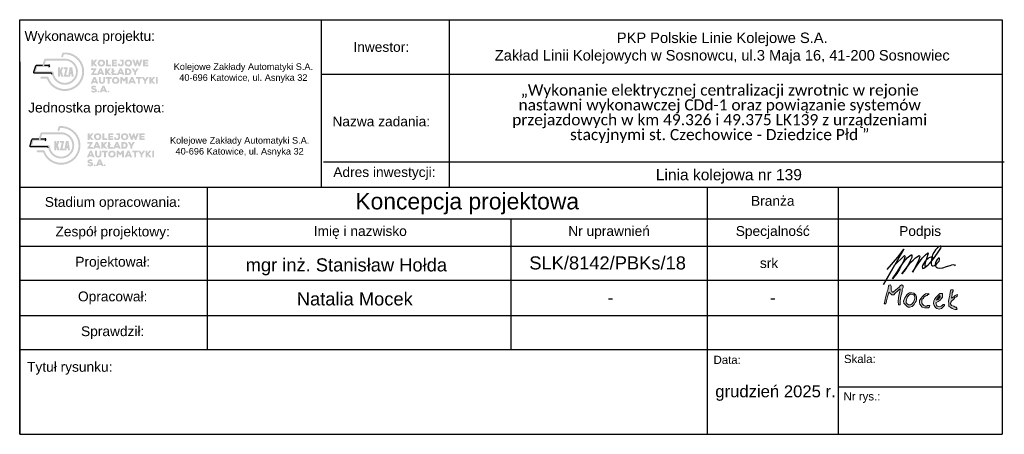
# Model space of a CAD drawing. Header units: millimetres. Extents: x 296 to 446, y 354 to 418.
import ezdxf

# ---------------------------------------------------------------- set-up
doc = ezdxf.new("R2010")
doc.units = ezdxf.units.MM
for name, color, linetype in [('kolejowe zakłady automatyki sa', 7, 'Continuous'), ('KZA', 7, 'Continuous'), ('logo', 7, 'Continuous')]:
    doc.layers.add(name, color=color, linetype=linetype)
doc.layers.add('podpis', color=180, linetype='Continuous', lineweight=13)
doc.layers.add('podpisy', color=170, linetype='Continuous', lineweight=25)
doc.styles.get("Standard").update_dxf_attribs({"font": 'arial.ttf'})

# ---------------------------------------------------------------- blocks, each defined once
blk = doc.blocks.new('S.Hołda podpis')
at = {"lineweight": 30}
blk.add_lwpolyline([(642.17, 471.4), (648.68, 479), (652.33, 483.74), (639.8, 462.32), (646.71, 474.26), (652.24, 479.59), (652.6, 479.89), (652.92, 479.76), (652.99, 479.36), (652.96, 478.85), (652.33, 476.83), (649.68, 471.58), (647.99, 468.95), (645.34, 465.63), (647.89, 469.63), (649.94, 472.81), (652.42, 476.2), (654.35, 478.42), (655.99, 479.82), (656.79, 480.42), (657.12, 480.25), (657.2, 479.72), (657.08, 478.66), (655.92, 476.16), (654.83, 474.16), (653.82, 472.42), (652.38, 470.44), (651.05, 468.64), (652.55, 470.61), (654.59, 473.22), (656.62, 475.77), (658.02, 477.12), (659.46, 478.52), (660.4, 479.19), (661.2, 479.82), (661.68, 479.91), (661.94, 479.48), (661.9, 478.64), (661.46, 477.34), (660.69, 475.75), (659.51, 473.43), (658.71, 471.94), (658.11, 470.81), (657.53, 469.82), (660.47, 473.96), (663.53, 478.21), (665.53, 480.37), (666.69, 481.37), (667.07, 481.6), (666.96, 480.45), (666.22, 478.45), (665.27, 475.53), (664.98, 474.34), (665.06, 473.4), (665.61, 473.18), (667.06, 474.22), (668.11, 475.31), (669.55, 476.78), (670.22, 477.65), (670.15, 478.58), (669.82, 478.85), (669.33, 479.08), (668.69, 478.99), (667.56, 478.4), (665.34, 476.38), (664.17, 474.85), (663.72, 473.73), (663.51, 472.92), (663.58, 472.29), (663.85, 472.08), (664.45, 472.17), (666.95, 474.05), (670.43, 477.94), (672.72, 481.35), (674.89, 484.48), (675.06, 485.23), (674.86, 485.68), (674.48, 485.71), (673.9, 485.49), (672.89, 484.65), (671.68, 483.42), (670.5, 481.66), (669.85, 480.26), (669.27, 478.65), (669.2, 477.52), (668.91, 476), (668.84, 474.79), (669.08, 474.09), (669.51, 473.56), (670.21, 473.52), (671.01, 473.85), (671.95, 474.5), (672.79, 475.47), (673.88, 476.46), (674.07, 477.35), (674.09, 478.21), (673.61, 478.46), (673.15, 478.19), (672.53, 477.42), (671.9, 476.53), (671.54, 475.56), (671.42, 474.53), (671.51, 473.52), (671.9, 472.77), (672.72, 472.31), (674.26, 472.14), (676.16, 472.38), (678.36, 473.18), (680.53, 473.78), (681.56, 474.21), (682.43, 474.38), (683.25, 474.21), (683.51, 473.71)], dxfattribs=at)

msp = doc.modelspace()

# ---------------------------------------------------------------- hatches: boundary and pattern name
at = {"layer": 'kolejowe zakłady automatyki sa', "lineweight": 5}
h = msp.add_hatch(color=7, dxfattribs=at)
h.dxf.hatch_style = 1
h.paths.add_polyline_path([(307.13, 411.06), (307.55, 411.54), (307.55, 411.56), (307.21, 411.56), (306.94, 411.23), (306.94, 411.56), (306.66, 411.56), (306.66, 410.55), (306.94, 410.55), (306.94, 410.88), (307.23, 410.55), (307.57, 410.55), (307.57, 410.56)])
h.paths.add_polyline_path([(307.77, 410.67), (307.85, 410.6), (307.95, 410.56), (308.05, 410.53), (308.17, 410.52), (308.29, 410.53), (308.4, 410.56), (308.5, 410.6), (308.58, 410.67), (308.65, 410.74), (308.69, 410.83), (308.72, 410.94), (308.73, 411.05), (308.72, 411.17), (308.69, 411.27), (308.65, 411.36), (308.58, 411.44), (308.5, 411.5), (308.4, 411.55), (308.29, 411.57), (308.17, 411.58), (308.05, 411.57), (307.95, 411.55), (307.85, 411.5), (307.77, 411.44), (307.7, 411.36), (307.65, 411.27), (307.62, 411.17), (307.61, 411.05), (307.62, 410.94), (307.65, 410.83), (307.7, 410.74)])
h.paths.add_polyline_path([(307.92, 410.94), (307.9, 411.05), (307.92, 411.17), (307.97, 411.26), (308.06, 411.32), (308.17, 411.34), (308.29, 411.32), (308.37, 411.26), (308.43, 411.17), (308.45, 411.05), (308.43, 410.94), (308.37, 410.85), (308.28, 410.79), (308.17, 410.77), (308.06, 410.79), (307.97, 410.85)], flags=16)
h.paths.add_polyline_path([(309.65, 410.55), (309.65, 410.79), (309.17, 410.79), (309.17, 411.56), (308.88, 411.56), (308.88, 410.55)])
h.paths.add_polyline_path([(310.58, 410.55), (310.58, 410.79), (310.05, 410.79), (310.05, 410.94), (310.53, 410.94), (310.53, 411.17), (310.05, 411.17), (310.05, 411.32), (310.56, 411.32), (310.56, 411.56), (309.77, 411.56), (309.77, 410.55)])
h.paths.add_polyline_path([(310.99, 410.83), (310.95, 410.89), (310.94, 410.98), (310.66, 410.98), (310.69, 410.78), (310.78, 410.64), (310.92, 410.56), (311.12, 410.53), (311.32, 410.56), (311.47, 410.65), (311.57, 410.8), (311.6, 410.98), (311.6, 411.56), (311.05, 411.56), (311.05, 411.32), (311.31, 411.32), (311.31, 410.99), (311.3, 410.9), (311.26, 410.83), (311.21, 410.79), (311.12, 410.78), (311.05, 410.79)])
h.paths.add_polyline_path([(312.7, 410.67), (312.77, 410.74), (312.82, 410.83), (312.84, 410.94), (312.85, 411.05), (312.84, 411.17), (312.82, 411.27), (312.77, 411.36), (312.7, 411.44), (312.62, 411.5), (312.52, 411.55), (312.41, 411.57), (312.29, 411.58), (312.17, 411.57), (312.07, 411.55), (311.97, 411.5), (311.89, 411.44), (311.82, 411.36), (311.77, 411.27), (311.74, 411.17), (311.73, 411.05), (311.74, 410.94), (311.77, 410.83), (311.82, 410.74), (311.89, 410.67), (311.97, 410.6), (312.07, 410.56), (312.17, 410.53), (312.29, 410.52), (312.41, 410.53), (312.52, 410.56), (312.62, 410.6)])
h.paths.add_polyline_path([(312.49, 410.85), (312.41, 410.79), (312.29, 410.77), (312.18, 410.79), (312.1, 410.85), (312.04, 410.94), (312.02, 411.05), (312.04, 411.17), (312.1, 411.26), (312.18, 411.32), (312.29, 411.34), (312.41, 411.32), (312.49, 411.26), (312.55, 411.17), (312.57, 411.05), (312.55, 410.94)], flags=16)
h.paths.add_polyline_path([(313.67, 411.03), (313.84, 410.55), (314.08, 410.55), (314.44, 411.56), (314.13, 411.56), (314.01, 411.21), (313.96, 410.97), (313.76, 411.56), (313.57, 411.56), (313.38, 410.97), (313.35, 411.11), (313.33, 411.2), (313.2, 411.56), (312.89, 411.56), (313.26, 410.55), (313.49, 410.55)])
h.paths.add_polyline_path([(315.34, 410.55), (315.34, 410.79), (314.82, 410.79), (314.82, 410.94), (315.29, 410.94), (315.29, 411.17), (314.82, 411.17), (314.82, 411.32), (315.32, 411.32), (315.32, 411.56), (314.54, 411.56), (314.54, 410.55)])
h.paths.add_polyline_path([(313.86, 410.22), (313.86, 410.23), (313.54, 410.23), (313.32, 409.89), (313.11, 410.23), (312.79, 410.23), (312.79, 410.22), (313.18, 409.63), (313.18, 409.22), (313.46, 409.22), (313.46, 409.63)])
h.paths.add_polyline_path([(312.75, 409.74), (312.72, 409.93), (312.62, 410.09), (312.54, 410.15), (312.45, 410.2), (312.35, 410.22), (312.23, 410.23), (311.79, 410.23), (311.79, 409.22), (312.23, 409.22), (312.35, 409.23), (312.45, 409.26), (312.54, 409.31), (312.62, 409.37), (312.72, 409.53)])
h.paths.add_polyline_path([(312.46, 409.63), (312.41, 409.54), (312.34, 409.48), (312.23, 409.46), (312.08, 409.46), (312.08, 409.99), (312.23, 409.99), (312.33, 409.98), (312.41, 409.92), (312.46, 409.84), (312.47, 409.74)], flags=16)
h.paths.add_polyline_path([(311.34, 409.39), (311.4, 409.22), (311.7, 409.22), (311.26, 410.23), (310.97, 410.23), (310.52, 409.22), (310.52, 409.22), (310.82, 409.22), (310.89, 409.39)])
h.paths.add_polyline_path([(311.25, 409.63), (310.99, 409.63), (311.12, 409.95)], flags=16)
h.paths.add_polyline_path([(310.52, 409.22), (310.52, 409.22), (310.52, 409.46), (310.04, 409.46), (310.04, 409.67), (310.18, 409.74), (310.18, 409.95), (310.04, 409.88), (310.04, 410.23), (309.76, 410.23), (309.76, 409.73), (309.66, 409.68), (309.66, 409.48), (309.76, 409.53), (309.76, 409.22)])
h.paths.add_polyline_path([(309.3, 409.22), (309.65, 409.22), (309.65, 409.24), (309.21, 409.73), (309.62, 410.22), (309.62, 410.23), (309.28, 410.23), (309.01, 409.9), (309.01, 410.23), (308.73, 410.23), (308.73, 409.22), (309.01, 409.22), (309.01, 409.56)])
h.paths.add_polyline_path([(308.27, 409.39), (308.34, 409.22), (308.63, 409.22), (308.2, 410.23), (307.91, 410.23), (307.46, 409.22), (307.76, 409.22), (307.83, 409.39)])
h.paths.add_polyline_path([(308.18, 409.63), (307.92, 409.63), (308.05, 409.95)], flags=16)
h.paths.add_polyline_path([(306.99, 409.47), (307.43, 410.15), (307.43, 410.23), (306.61, 410.23), (306.61, 410), (307.04, 410), (306.59, 409.31), (306.59, 409.22), (307.44, 409.22), (307.44, 409.47)])
h.paths.add_polyline_path([(306.53, 407.9), (306.83, 407.9), (306.9, 408.07), (307.35, 408.07), (307.41, 407.9), (307.71, 407.9), (307.27, 408.91), (306.98, 408.91)])
h.paths.add_polyline_path([(307, 408.3), (307.13, 408.63), (307.26, 408.3)], flags=16)
h.paths.add_polyline_path([(306.91, 407.26), (306.9, 407.32), (306.94, 407.35), (307.04, 407.37), (307.17, 407.36), (307.28, 407.3), (307.42, 407.48), (307.25, 407.57), (307.04, 407.6), (306.88, 407.58), (306.74, 407.53), (306.65, 407.43), (306.62, 407.3), (306.63, 407.21), (306.65, 407.14), (306.69, 407.09), (306.74, 407.05), (306.87, 407), (307.03, 406.97), (307.16, 406.94), (307.2, 406.88), (307.19, 406.84), (307.15, 406.81), (307.04, 406.79), (306.88, 406.82), (306.74, 406.9), (306.59, 406.72), (306.69, 406.64), (306.79, 406.58), (306.9, 406.55), (307.04, 406.55), (307.25, 406.58), (307.34, 406.62), (307.42, 406.69), (307.46, 406.77), (307.48, 406.87), (307.45, 407.02), (307.35, 407.12), (307.22, 407.18), (307.07, 407.21), (306.95, 407.22)])
h.paths.add_polyline_path([(307.81, 406.59), (307.85, 406.66), (307.85, 406.73), (307.81, 406.8), (307.72, 406.82), (307.66, 406.81), (307.61, 406.78), (307.57, 406.69), (307.61, 406.6), (307.66, 406.57), (307.72, 406.56)])
h.paths.add_polyline_path([(307.9, 406.57), (308.2, 406.57), (308.27, 406.74), (308.72, 406.74), (308.78, 406.57), (309.07, 406.57), (308.64, 407.58), (308.35, 407.58)])
h.paths.add_polyline_path([(308.36, 406.98), (308.49, 407.3), (308.62, 406.98)], flags=16)
h.paths.add_polyline_path([(309.33, 406.59), (309.38, 406.66), (309.38, 406.73), (309.33, 406.8), (309.24, 406.82), (309.18, 406.81), (309.14, 406.78), (309.1, 406.69), (309.14, 406.6), (309.18, 406.57), (309.24, 406.56)])
h.paths.add_polyline_path([(308.71, 408.15), (308.74, 408.34), (308.74, 408.91), (308.46, 408.91), (308.46, 408.34), (308.44, 408.25), (308.41, 408.18), (308.34, 408.14), (308.26, 408.12), (308.18, 408.14), (308.12, 408.18), (308.09, 408.25), (308.07, 408.35), (308.07, 408.91), (307.79, 408.91), (307.79, 408.35), (307.8, 408.24), (307.82, 408.15), (307.86, 408.07), (307.91, 408), (308.06, 407.91), (308.26, 407.88), (308.46, 407.91), (308.61, 408)])
h.paths.add_polyline_path([(309.14, 407.9), (309.43, 407.9), (309.43, 408.67), (309.72, 408.67), (309.72, 408.91), (308.85, 408.91), (308.85, 408.67), (309.14, 408.67)])
h.paths.add_polyline_path([(310.03, 407.95), (310.12, 407.91), (310.23, 407.88), (310.35, 407.88), (310.47, 407.88), (310.58, 407.91), (310.67, 407.95), (310.76, 408.02), (310.82, 408.09), (310.87, 408.18), (310.9, 408.29), (310.91, 408.4), (310.9, 408.52), (310.87, 408.62), (310.82, 408.71), (310.76, 408.79), (310.67, 408.85), (310.58, 408.9), (310.47, 408.92), (310.35, 408.93), (310.23, 408.92), (310.12, 408.9), (310.03, 408.85), (309.94, 408.79), (309.88, 408.71), (309.83, 408.62), (309.8, 408.52), (309.79, 408.4), (309.8, 408.29), (309.83, 408.18), (309.88, 408.09), (309.94, 408.02)])
h.paths.add_polyline_path([(310.62, 408.4), (310.61, 408.52), (310.55, 408.61), (310.46, 408.67), (310.35, 408.69), (310.24, 408.67), (310.15, 408.61), (310.09, 408.52), (310.07, 408.4), (310.09, 408.29), (310.15, 408.2), (310.24, 408.14), (310.35, 408.12), (310.46, 408.14), (310.55, 408.2), (310.61, 408.29)], flags=16)
h.paths.add_polyline_path([(311.06, 407.9), (311.34, 407.9), (311.34, 408.5), (311.59, 408.19), (311.64, 408.19), (311.9, 408.5), (311.9, 407.9), (312.18, 407.9), (312.18, 408.91), (311.89, 408.91), (311.62, 408.57), (311.36, 408.91), (311.06, 408.91)])
h.paths.add_polyline_path([(312.63, 408.07), (313.08, 408.07), (313.14, 407.9), (313.44, 407.9), (313, 408.91), (312.72, 408.91), (312.26, 407.9), (312.57, 407.9)])
h.paths.add_polyline_path([(312.73, 408.3), (312.86, 408.63), (312.99, 408.3)], flags=16)
h.paths.add_polyline_path([(314.03, 407.9), (314.03, 408.67), (314.33, 408.67), (314.33, 408.91), (313.45, 408.91), (313.45, 408.67), (313.75, 408.67), (313.75, 407.9)])
h.paths.add_polyline_path([(314.87, 408.56), (314.66, 408.91), (314.34, 408.91), (314.34, 408.9), (314.72, 408.3), (314.72, 407.9), (315.01, 407.9), (315.01, 408.3), (315.41, 408.89), (315.41, 408.91), (315.09, 408.91)])
h.paths.add_polyline_path([(315.49, 407.9), (315.78, 407.9), (315.78, 408.24), (316.06, 407.9), (316.41, 407.9), (316.41, 407.91), (315.97, 408.41), (316.38, 408.89), (316.38, 408.91), (316.04, 408.91), (315.78, 408.58), (315.78, 408.91), (315.49, 408.91)])
h.paths.add_polyline_path([(316.5, 407.9), (316.79, 407.9), (316.79, 408.91), (316.5, 408.91)])
h = msp.add_hatch(color=7, dxfattribs=at)
h.dxf.hatch_style = 1
h.paths.add_polyline_path([(306.56, 399.81), (306.98, 400.29), (306.98, 400.31), (306.64, 400.31), (306.37, 399.98), (306.37, 400.31), (306.09, 400.31), (306.09, 399.3), (306.37, 399.3), (306.37, 399.64), (306.66, 399.3), (307.01, 399.3), (307.01, 399.31)])
h.paths.add_polyline_path([(307.2, 399.42), (307.28, 399.36), (307.38, 399.31), (307.48, 399.29), (307.6, 399.28), (307.72, 399.29), (307.83, 399.31), (307.93, 399.36), (308.01, 399.42), (308.08, 399.5), (308.13, 399.59), (308.15, 399.69), (308.16, 399.81), (308.15, 399.92), (308.13, 400.03), (308.08, 400.12), (308.01, 400.2), (307.93, 400.26), (307.83, 400.3), (307.72, 400.33), (307.6, 400.34), (307.49, 400.33), (307.38, 400.3), (307.28, 400.26), (307.2, 400.19), (307.13, 400.12), (307.08, 400.03), (307.05, 399.92), (307.04, 399.81), (307.05, 399.69), (307.08, 399.59), (307.13, 399.5)])
h.paths.add_polyline_path([(307.35, 399.69), (307.33, 399.81), (307.35, 399.92), (307.41, 400.01), (307.49, 400.07), (307.6, 400.09), (307.72, 400.07), (307.8, 400.02), (307.86, 399.92), (307.88, 399.81), (307.86, 399.69), (307.8, 399.6), (307.72, 399.54), (307.6, 399.52), (307.49, 399.54), (307.41, 399.6)], flags=16)
h.paths.add_polyline_path([(309.08, 399.3), (309.08, 399.55), (308.6, 399.55), (308.6, 400.31), (308.31, 400.31), (308.31, 399.3)])
h.paths.add_polyline_path([(310.01, 399.3), (310.01, 399.54), (309.49, 399.54), (309.49, 399.7), (309.96, 399.7), (309.96, 399.93), (309.49, 399.93), (309.49, 400.07), (309.99, 400.07), (309.99, 400.31), (309.21, 400.31), (309.21, 399.3)])
h.paths.add_polyline_path([(310.42, 399.58), (310.38, 399.65), (310.37, 399.74), (310.09, 399.74), (310.12, 399.54), (310.21, 399.4), (310.35, 399.31), (310.55, 399.28), (310.75, 399.31), (310.91, 399.41), (311, 399.55), (311.03, 399.74), (311.03, 400.31), (310.48, 400.31), (310.48, 400.07), (310.75, 400.07), (310.75, 399.74), (310.73, 399.65), (310.7, 399.58), (310.64, 399.54), (310.56, 399.53), (310.48, 399.54)])
h.paths.add_polyline_path([(312.13, 399.42), (312.2, 399.5), (312.25, 399.59), (312.28, 399.69), (312.29, 399.81), (312.28, 399.92), (312.25, 400.03), (312.2, 400.12), (312.13, 400.2), (312.05, 400.26), (311.95, 400.3), (311.85, 400.33), (311.73, 400.34), (311.61, 400.33), (311.5, 400.3), (311.4, 400.26), (311.32, 400.19), (311.25, 400.12), (311.2, 400.03), (311.17, 399.92), (311.17, 399.81), (311.17, 399.69), (311.2, 399.59), (311.25, 399.5), (311.32, 399.42), (311.4, 399.36), (311.5, 399.31), (311.61, 399.29), (311.73, 399.28), (311.85, 399.29), (311.95, 399.31), (312.05, 399.36)])
h.paths.add_polyline_path([(311.93, 399.6), (311.84, 399.54), (311.73, 399.52), (311.62, 399.54), (311.53, 399.6), (311.47, 399.69), (311.45, 399.81), (311.47, 399.92), (311.53, 400.01), (311.61, 400.07), (311.73, 400.09), (311.84, 400.07), (311.93, 400.02), (311.98, 399.92), (312, 399.81), (311.98, 399.69)], flags=16)
h.paths.add_polyline_path([(313.1, 399.79), (313.28, 399.31), (313.51, 399.31), (313.88, 400.31), (313.56, 400.31), (313.44, 399.96), (313.39, 399.72), (313.2, 400.31), (313, 400.31), (312.81, 399.72), (312.78, 399.87), (312.76, 399.96), (312.63, 400.31), (312.32, 400.31), (312.69, 399.31), (312.93, 399.31)])
h.paths.add_polyline_path([(314.78, 399.3), (314.78, 399.54), (314.25, 399.54), (314.25, 399.7), (314.73, 399.7), (314.73, 399.93), (314.25, 399.93), (314.25, 400.07), (314.76, 400.07), (314.76, 400.31), (313.97, 400.31), (313.97, 399.3)])
h.paths.add_polyline_path([(313.29, 398.97), (313.29, 398.99), (312.97, 398.99), (312.76, 398.64), (312.55, 398.99), (312.23, 398.99), (312.23, 398.98), (312.61, 398.38), (312.61, 397.98), (312.89, 397.98), (312.89, 398.38)])
h.paths.add_polyline_path([(312.19, 398.49), (312.15, 398.69), (312.05, 398.85), (311.97, 398.91), (311.88, 398.95), (311.78, 398.98), (311.66, 398.99), (311.23, 398.99), (311.23, 397.98), (311.66, 397.98), (311.78, 397.99), (311.88, 398.02), (311.98, 398.06), (312.05, 398.12), (312.15, 398.29)])
h.paths.add_polyline_path([(311.89, 398.39), (311.84, 398.3), (311.77, 398.24), (311.66, 398.22), (311.51, 398.22), (311.51, 398.75), (311.66, 398.75), (311.77, 398.73), (311.84, 398.68), (311.89, 398.6), (311.9, 398.49)], flags=16)
h.paths.add_polyline_path([(310.77, 398.14), (310.83, 397.98), (311.13, 397.98), (310.69, 398.99), (310.41, 398.99), (309.95, 397.98), (309.95, 397.98), (310.26, 397.98), (310.32, 398.14)])
h.paths.add_polyline_path([(310.68, 398.38), (310.42, 398.38), (310.55, 398.7)], flags=16)
h.paths.add_polyline_path([(309.95, 397.98), (309.95, 397.98), (309.95, 398.22), (309.47, 398.22), (309.47, 398.42), (309.61, 398.49), (309.61, 398.71), (309.47, 398.63), (309.47, 398.99), (309.19, 398.99), (309.19, 398.49), (309.09, 398.44), (309.09, 398.23), (309.19, 398.28), (309.19, 397.98)])
h.paths.add_polyline_path([(308.73, 397.98), (309.08, 397.98), (309.08, 397.99), (308.64, 398.49), (309.05, 398.97), (309.05, 398.99), (308.71, 398.99), (308.45, 398.66), (308.45, 398.99), (308.16, 398.99), (308.16, 397.98), (308.45, 397.98), (308.45, 398.31)])
h.paths.add_polyline_path([(307.71, 398.14), (307.77, 397.98), (308.07, 397.98), (307.63, 398.99), (307.34, 398.99), (306.89, 397.98), (307.19, 397.98), (307.26, 398.14)])
h.paths.add_polyline_path([(307.61, 398.38), (307.36, 398.38), (307.49, 398.7)], flags=16)
h.paths.add_polyline_path([(306.42, 398.23), (306.86, 398.9), (306.86, 398.99), (306.05, 398.99), (306.05, 398.76), (306.47, 398.76), (306.02, 398.07), (306.02, 397.98), (306.87, 397.98), (306.87, 398.23)])
h.paths.add_polyline_path([(305.96, 396.65), (306.27, 396.65), (306.33, 396.82), (306.78, 396.82), (306.84, 396.65), (307.14, 396.65), (306.7, 397.66), (306.42, 397.66)])
h.paths.add_polyline_path([(306.43, 397.06), (306.56, 397.38), (306.69, 397.06)], flags=16)
h.paths.add_polyline_path([(306.35, 396.01), (306.33, 396.07), (306.38, 396.11), (306.47, 396.13), (306.6, 396.11), (306.71, 396.06), (306.85, 396.24), (306.68, 396.33), (306.47, 396.36), (306.31, 396.34), (306.17, 396.28), (306.08, 396.18), (306.05, 396.05), (306.06, 395.97), (306.08, 395.9), (306.12, 395.84), (306.18, 395.8), (306.3, 395.75), (306.46, 395.73), (306.59, 395.69), (306.63, 395.63), (306.62, 395.6), (306.59, 395.57), (306.47, 395.54), (306.31, 395.57), (306.18, 395.66), (306.02, 395.48), (306.12, 395.39), (306.22, 395.34), (306.33, 395.31), (306.47, 395.3), (306.68, 395.33), (306.77, 395.38), (306.85, 395.44), (306.9, 395.53), (306.91, 395.63), (306.88, 395.78), (306.78, 395.88), (306.65, 395.93), (306.5, 395.96), (306.39, 395.98)])
h.paths.add_polyline_path([(307.24, 395.34), (307.29, 395.41), (307.29, 395.49), (307.24, 395.55), (307.15, 395.58), (307.09, 395.57), (307.04, 395.54), (307, 395.45), (307.04, 395.36), (307.09, 395.33), (307.15, 395.32)])
h.paths.add_polyline_path([(307.33, 395.33), (307.63, 395.33), (307.7, 395.49), (308.15, 395.49), (308.21, 395.33), (308.51, 395.33), (308.07, 396.34), (307.78, 396.34)])
h.paths.add_polyline_path([(307.8, 395.73), (307.93, 396.06), (308.05, 395.73)], flags=16)
h.paths.add_polyline_path([(308.76, 395.34), (308.81, 395.41), (308.81, 395.49), (308.76, 395.55), (308.67, 395.58), (308.61, 395.57), (308.57, 395.54), (308.53, 395.45), (308.57, 395.36), (308.61, 395.33), (308.67, 395.32)])
h.paths.add_polyline_path([(308.14, 396.9), (308.17, 397.1), (308.17, 397.66), (307.89, 397.66), (307.89, 397.1), (307.88, 397), (307.84, 396.93), (307.78, 396.89), (307.7, 396.88), (307.62, 396.89), (307.56, 396.93), (307.52, 397), (307.51, 397.1), (307.51, 397.66), (307.22, 397.66), (307.22, 397.1), (307.23, 396.99), (307.25, 396.9), (307.29, 396.82), (307.35, 396.75), (307.5, 396.66), (307.7, 396.63), (307.9, 396.66), (308.05, 396.75)])
h.paths.add_polyline_path([(308.57, 396.65), (308.86, 396.65), (308.86, 397.43), (309.15, 397.43), (309.15, 397.66), (308.28, 397.66), (308.28, 397.43), (308.57, 397.43)])
h.paths.add_polyline_path([(309.46, 396.71), (309.55, 396.66), (309.66, 396.64), (309.78, 396.63), (309.9, 396.64), (310.01, 396.66), (310.11, 396.71), (310.19, 396.77), (310.26, 396.85), (310.3, 396.94), (310.33, 397.04), (310.34, 397.16), (310.33, 397.28), (310.3, 397.38), (310.26, 397.47), (310.19, 397.55), (310.11, 397.61), (310.01, 397.65), (309.9, 397.68), (309.78, 397.69), (309.66, 397.68), (309.55, 397.65), (309.46, 397.61), (309.38, 397.54), (309.31, 397.47), (309.26, 397.38), (309.23, 397.27), (309.22, 397.16), (309.23, 397.04), (309.26, 396.94), (309.31, 396.85), (309.38, 396.77)])
h.paths.add_polyline_path([(310.06, 397.16), (310.04, 397.27), (309.98, 397.37), (309.89, 397.42), (309.78, 397.44), (309.67, 397.42), (309.58, 397.36), (309.53, 397.27), (309.51, 397.16), (309.53, 397.04), (309.58, 396.95), (309.67, 396.89), (309.78, 396.87), (309.89, 396.89), (309.98, 396.95), (310.04, 397.04)], flags=16)
h.paths.add_polyline_path([(310.49, 396.65), (310.77, 396.65), (310.77, 397.25), (311.02, 396.95), (311.07, 396.95), (311.33, 397.25), (311.33, 396.65), (311.61, 396.65), (311.61, 397.66), (311.32, 397.66), (311.05, 397.32), (310.79, 397.66), (310.49, 397.66)])
h.paths.add_polyline_path([(312.06, 396.82), (312.51, 396.82), (312.58, 396.65), (312.87, 396.65), (312.44, 397.66), (312.15, 397.66), (311.7, 396.65), (312, 396.65)])
h.paths.add_polyline_path([(312.16, 397.06), (312.29, 397.38), (312.42, 397.06)], flags=16)
h.paths.add_polyline_path([(313.46, 396.65), (313.46, 397.43), (313.76, 397.43), (313.76, 397.66), (312.89, 397.66), (312.89, 397.43), (313.18, 397.43), (313.18, 396.65)])
h.paths.add_polyline_path([(314.3, 397.32), (314.09, 397.66), (313.77, 397.66), (313.77, 397.65), (314.15, 397.06), (314.15, 396.65), (314.44, 396.65), (314.44, 397.06), (314.84, 397.65), (314.84, 397.66), (314.52, 397.66)])
h.paths.add_polyline_path([(314.92, 396.65), (315.21, 396.65), (315.21, 396.99), (315.5, 396.65), (315.84, 396.65), (315.84, 396.66), (315.4, 397.16), (315.81, 397.65), (315.81, 397.66), (315.47, 397.66), (315.21, 397.33), (315.21, 397.66), (314.92, 397.66)])
h.paths.add_polyline_path([(315.93, 396.65), (316.22, 396.65), (316.22, 397.66), (315.93, 397.66)])
at = {"layer": 'KZA', "lineweight": 0, "true_color": 0x000000}
h = msp.add_hatch(color=18, dxfattribs=at)
h.dxf.hatch_style = 1
h.paths.add_polyline_path([(302.1, 409.75), (302.34, 410.39), (302.03, 410.39), (301.86, 409.92), (301.86, 410.39), (301.56, 410.39), (301.56, 408.98), (301.86, 408.98), (301.86, 409.51), (302.04, 408.98), (302.38, 408.98)])
h.paths.add_polyline_path([(303.06, 410.39), (302.41, 410.39), (302.41, 410.12), (302.7, 410.12), (302.41, 408.98), (303.08, 408.98), (303.08, 409.25), (302.8, 409.25)])
h.paths.add_polyline_path([(303.59, 409.36), (303.64, 408.98), (303.95, 408.98), (303.72, 410.39), (303.32, 410.39), (303.09, 408.98), (303.39, 408.98), (303.45, 409.36)])
h.paths.add_polyline_path([(303.56, 409.64), (303.47, 409.64), (303.52, 409.98)], flags=16)
h = msp.add_hatch(color=18, dxfattribs=at)
h.dxf.hatch_style = 1
h.paths.add_polyline_path([(301.53, 398.5), (301.78, 399.15), (301.46, 399.15), (301.3, 398.67), (301.3, 399.15), (300.99, 399.15), (300.99, 397.74), (301.3, 397.74), (301.3, 398.26), (301.47, 397.74), (301.81, 397.74)])
h.paths.add_polyline_path([(302.49, 399.15), (301.84, 399.15), (301.84, 398.88), (302.13, 398.88), (301.84, 397.74), (302.51, 397.74), (302.51, 398), (302.24, 398)])
h.paths.add_polyline_path([(303.02, 398.11), (303.08, 397.74), (303.38, 397.74), (303.15, 399.15), (302.75, 399.15), (302.52, 397.74), (302.83, 397.74), (302.88, 398.11)])
h.paths.add_polyline_path([(302.99, 398.39), (302.91, 398.39), (302.95, 398.73)], flags=16)
at = {"layer": 'logo', "true_color": 0xfba712}
h = msp.add_hatch(color=40, dxfattribs=at)
h.dxf.hatch_style = 1
h.paths.add_polyline_path([(302.31, 412.66, 0.298035), (302.21, 412.58), (302.06, 412.12, 1), (302.33, 412.03), (302.44, 412.38, -2.017802), (300.08, 408.88, 0.317824), (299.95, 408.97), (299, 408.97, 1), (299, 408.68), (299.84, 408.68, 2.021202)])
h = msp.add_hatch(color=40, dxfattribs=at)
h.dxf.hatch_style = 1
h.paths.add_polyline_path([(300.63, 409.38, 0.358497), (300.5, 409.49), (298.01, 409.49, -0.508247), (297.85, 409.7), (298.15, 410.64, -0.326043), (298.31, 410.76), (299.18, 410.76), (299.45, 411.61, -0.326043), (299.61, 411.72), (302.6, 411.72, -2.140087)])
h.paths.add_polyline_path([(298.39, 410.47), (300.14, 410.47, 1), (300.14, 410.76), (299.48, 410.76), (299.7, 411.44), (302.59, 411.44, -2.069407), (300.93, 409.34), (300.87, 409.6, 0.354349), (300.67, 409.77), (298.17, 409.77)], flags=16)
h.paths.add_polyline_path([(301.48, 410.52), (301.79, 410.52), (301.79, 410.05), (301.96, 410.52), (302.27, 410.52), (302.02, 409.88), (302.31, 409.11), (301.96, 409.11), (301.79, 409.64), (301.79, 409.11), (301.48, 409.11)], flags=0)
h.paths.add_polyline_path([(302.34, 410.52), (302.99, 410.52), (302.73, 409.38), (303.06, 409.38), (303.25, 410.52), (303.64, 410.52), (303.87, 409.11), (303.57, 409.11), (303.52, 409.49), (303.37, 409.49), (303.32, 409.11), (303.02, 409.11), (302.34, 409.11), (302.63, 410.25), (302.34, 410.25)], flags=0)
h.paths.add_polyline_path([(303.44, 410.11), (303.49, 409.77), (303.4, 409.77)], flags=0)
h = msp.add_hatch(color=40, dxfattribs=at)
h.dxf.hatch_style = 1
h.paths.add_polyline_path([(301.75, 401.42, 0.298035), (301.64, 401.33), (301.49, 400.87, 1), (301.76, 400.78), (301.88, 401.14, -2.017802), (299.51, 397.63, 0.317824), (299.38, 397.72), (298.44, 397.72, 1), (298.44, 397.44), (299.27, 397.44, 2.021202)])
h = msp.add_hatch(color=40, dxfattribs=at)
h.dxf.hatch_style = 1
h.paths.add_polyline_path([(300.06, 398.13, 0.358497), (299.93, 398.24), (297.44, 398.24, -0.508247), (297.28, 398.46), (297.58, 399.39, -0.326043), (297.74, 399.51), (298.61, 399.51), (298.88, 400.36, -0.326043), (299.04, 400.48), (302.03, 400.48, -2.140087)])
h.paths.add_polyline_path([(297.83, 399.23), (299.57, 399.23, 1), (299.57, 399.51), (298.91, 399.51), (299.13, 400.19), (302.03, 400.19, -2.069407), (300.36, 398.09), (300.3, 398.36, 0.354349), (300.1, 398.52), (297.6, 398.52)], flags=16)
h.paths.add_polyline_path([(300.91, 399.28), (301.22, 399.28), (301.22, 398.8), (301.39, 399.28), (301.7, 399.28), (301.46, 398.63), (301.74, 397.87), (301.4, 397.87), (301.22, 398.39), (301.22, 397.87), (300.91, 397.87)], flags=0)
h.paths.add_polyline_path([(301.77, 399.28), (302.42, 399.28), (302.16, 398.13), (302.49, 398.13), (302.68, 399.28), (303.07, 399.28), (303.31, 397.87), (303, 397.87), (302.95, 398.24), (302.81, 398.24), (302.75, 397.87), (302.45, 397.87), (301.77, 397.87), (302.06, 399.01), (301.77, 399.01)], flags=0)
h.paths.add_polyline_path([(302.88, 398.86), (302.92, 398.52), (302.83, 398.52)], flags=0)
at = {"layer": 'podpis'}
h = msp.add_hatch(color=256, dxfattribs=at)
h.dxf.hatch_style = 1
h.paths.add_polyline_path([(427.67, 374.32), (427.77, 374.64), (427.81, 375.02), (427.92, 375.44), (428.05, 375.77), (428.12, 376.2), (428.25, 376.4), (428.32, 376.98), (428.41, 377.04), (428.41, 377.16), (428.64, 377.22), (428.74, 376.98), (428.73, 376.82), (428.74, 376.65), (428.76, 376.39), (428.85, 376.18), (429.03, 376.03), (429.1, 376.13), (429.45, 376.42), (429.71, 376.62), (429.97, 376.86), (430.13, 377.07), (430.32, 377.2), (430.46, 377.14), (430.59, 377), (430.59, 376.91), (430.56, 376.78), (430.44, 376.51), (430.41, 376.27), (430.37, 375.91), (430.2, 375.5), (430.14, 374.77), (430.12, 374.14), (429.85, 374.17), (429.82, 374.69), (429.87, 375.2), (429.93, 375.58), (430.02, 376.02), (430.12, 376.43), (430.12, 376.59), (429.99, 376.51), (429.73, 376.24), (429.38, 375.92), (429.18, 375.7), (428.85, 375.69), (428.72, 375.81), (428.57, 375.92), (428.57, 376.04), (428.46, 376.06), (428.38, 376.02), (428.35, 375.82), (428.21, 375.36), (428.02, 374.74), (427.94, 374.28)])
h.paths.add_polyline_path([(430.65, 374.7), (430.75, 374.95), (430.85, 375.22), (431.01, 375.43), (431.15, 375.66), (431.29, 375.82), (431.56, 375.96), (431.9, 376), (432.23, 375.94), (432.34, 375.8), (432.52, 375.65), (432.6, 375.44), (432.64, 375.15), (432.63, 374.95), (432.54, 374.7), (432.39, 374.5), (432.24, 374.21), (431.96, 373.92), (431.62, 373.78), (431.32, 373.81), (431.12, 373.93), (430.82, 374.23), (430.68, 374.4)])
h.paths.add_polyline_path([(431.05, 374.65), (431.06, 374.45), (431.2, 374.29), (431.39, 374.15), (431.72, 374.16), (431.93, 374.31), (432.16, 374.54), (432.27, 374.82), (432.34, 375.11), (432.35, 375.42), (432.19, 375.68), (431.99, 375.74), (431.7, 375.77), (431.46, 375.62), (431.22, 375.35), (431.16, 375.1), (431.09, 374.92)], flags=16)
h.paths.add_polyline_path([(435.22, 374.36), (435.25, 374.78), (435.34, 374.97), (435.58, 375.27), (435.75, 375.49), (436.03, 375.71), (436.19, 375.89), (436.57, 375.89), (436.6, 375.34), (436.38, 375.08), (436.21, 374.88), (435.93, 374.67), (435.59, 374.48), (435.64, 374.33), (435.66, 374.08), (435.77, 373.94), (436.05, 373.9), (436.36, 373.94), (436.59, 374.09), (436.69, 374.2), (436.9, 374.22), (436.91, 374.03), (436.81, 373.95), (436.62, 373.78), (436.41, 373.59), (436.06, 373.48), (435.74, 373.61), (435.53, 373.74), (435.3, 374.06)])
h.paths.add_polyline_path([(435.65, 374.87), (435.91, 374.98), (436.11, 375.24), (436.21, 375.39), (436.16, 375.57), (435.87, 375.21), (435.73, 375.04)], flags=16)
h.paths.add_polyline_path([(437.52, 374.73), (437.62, 375.23), (437.68, 375.63), (437.76, 376.06), (437.84, 376.46), (438.19, 376.45), (438.19, 376.22), (438.08, 375.99), (438.04, 375.71), (437.99, 375.42), (437.95, 375.18), (438.11, 375.23), (438.38, 375.4), (438.53, 375.58), (438.7, 375.67), (438.87, 375.75), (438.81, 375.49), (438.71, 375.38), (438.46, 375.25), (438.3, 375.04), (438.03, 374.78), (437.86, 374.58), (437.79, 374.28), (437.98, 374.04), (438.3, 373.93), (438.52, 373.8), (438.68, 373.78), (438.79, 373.65), (438.85, 373.53), (438.73, 373.46), (438.54, 373.42), (438.31, 373.5), (438.06, 373.58), (437.88, 373.73), (437.73, 373.84), (437.53, 373.9), (437.53, 374.36)])
h.paths.add_polyline_path([(433.06, 374.8), (433.26, 375.13), (433.54, 375.44), (433.78, 375.7), (433.99, 375.84), (434.49, 375.89), (434.48, 375.75), (434.35, 375.72), (434.25, 375.59), (434.16, 375.6), (434.02, 375.53), (433.8, 375.36), (433.61, 375.12), (433.44, 374.97), (433.42, 374.77), (433.44, 374.39), (433.53, 374.24), (433.73, 374.06), (433.96, 373.97), (434.24, 373.96), (434.26, 374.04), (434.64, 374.05), (434.62, 373.83), (434.44, 373.68), (433.83, 373.69), (433.48, 373.82), (433.12, 374.24), (433.07, 374.46)])

# ---------------------------------------------------------------- linework, layer by layer
for p, q in [((341.75, 417.67), (341.75, 392.09)), ((445.69, 417.67), (445.69, 354.39)), ((295.7, 411.23), (295.7, 354.39)), ((341.75, 409.34), (445.69, 409.34)), ((342.09, 395.96), (446.02, 395.96)), ((295.7, 392.09), (445.69, 392.09)), ((324.31, 392.09), (324.31, 367.31)), ((400.67, 392.09), (400.67, 354.39)), ((420.66, 392.09), (420.66, 354.39)), ((295.7, 387.26), (445.69, 387.26)), ((370.67, 387.26), (370.67, 367.31)), ((295.7, 383.11), (445.69, 383.11)), ((295.7, 377.92), (445.69, 377.92)), ((295.7, 372.5), (445.69, 372.5)), ((295.7, 367.31), (445.69, 367.31)), ((420.66, 361.63), (445.69, 361.63)), ((295.7, 354.39), (445.69, 354.39))]:
    msp.add_line(p, q)
for points in [[(295.7, 354.39), (295.7, 417.67), (445.69, 417.67)], [(295.7, 392.09), (295.7, 417.67)], [(361.3, 392.09), (361.3, 417.67)]]:
    msp.add_lwpolyline(points)
at = {"layer": 'logo', "color": 40, "linetype": 'Continuous', "true_color": 0xfba712}
for points in [[(300.63, 409.37), (300.63, 409.37, 0.367084), (300.5, 409.49), (298.01, 409.49, -0.508247), (297.85, 409.7), (298.15, 410.64, -0.326043), (298.31, 410.75), (299.18, 410.75)], [(300.07, 398.13), (300.07, 398.13, 0.367084), (299.93, 398.24), (297.44, 398.24, -0.508247), (297.28, 398.46), (297.58, 399.39, -0.326043), (297.74, 399.51), (298.61, 399.51)]]:
    msp.add_lwpolyline(points, format="xyb", dxfattribs=at)
for points in [[(299.48, 410.75), (300.14, 410.75)], [(298.91, 399.51), (299.57, 399.51)]]:
    msp.add_lwpolyline(points, dxfattribs=at)
for centre in [(300.14, 410.61), (299.57, 399.37)]:
    msp.add_arc(centre, 0.141, 270, 90, dxfattribs=at)
at = {"layer": 'podpis'}
for p, q in [((428.12, 376.2), (428.05, 375.77)), ((428.25, 376.4), (428.12, 376.2)), ((428.21, 375.36), (428.35, 375.82)), ((428.32, 376.98), (428.25, 376.4)), ((428.41, 377.04), (428.32, 376.98)), ((428.35, 375.82), (428.38, 376.02)), ((428.38, 376.02), (428.46, 376.06)), ((428.64, 377.22), (428.41, 377.16)), ((428.41, 377.16), (428.41, 377.04)), ((428.46, 376.06), (428.57, 376.04)), ((428.57, 376.04), (428.57, 375.92)), ((428.57, 375.92), (428.72, 375.81)), ((428.74, 376.98), (428.64, 377.22)), ((428.72, 375.81), (428.85, 375.69)), ((428.73, 376.82), (428.74, 376.98)), ((428.74, 376.65), (428.73, 376.82)), ((428.76, 376.39), (428.74, 376.65)), ((428.85, 376.18), (428.76, 376.39)), ((429.03, 376.03), (428.85, 376.18)), ((429.1, 376.13), (429.03, 376.03)), ((429.45, 376.42), (429.1, 376.13)), ((429.18, 375.7), (429.38, 375.92)), ((429.38, 375.92), (429.73, 376.24)), ((429.71, 376.62), (429.45, 376.42)), ((429.97, 376.86), (429.71, 376.62)), ((429.73, 376.24), (429.99, 376.51)), ((430.02, 376.02), (429.93, 375.58)), ((430.13, 377.07), (429.97, 376.86)), ((429.99, 376.51), (430.12, 376.59)), ((430.12, 376.43), (430.02, 376.02)), ((430.12, 376.59), (430.12, 376.43)), ((430.32, 377.2), (430.13, 377.07)), ((430.2, 375.5), (430.37, 375.91)), ((430.46, 377.14), (430.32, 377.2)), ((430.37, 375.91), (430.41, 376.27)), ((430.41, 376.27), (430.44, 376.51)), ((430.44, 376.51), (430.56, 376.78)), ((430.59, 377), (430.46, 377.14)), ((430.56, 376.78), (430.59, 376.91)), ((430.59, 376.91), (430.59, 377)), ((427.77, 374.64), (427.67, 374.32)), ((427.67, 374.32), (427.94, 374.28)), ((427.81, 375.02), (427.77, 374.64)), ((427.92, 375.44), (427.81, 375.02)), ((428.05, 375.77), (427.92, 375.44)), ((427.94, 374.28), (428.02, 374.74)), ((428.02, 374.74), (428.21, 375.36)), ((428.85, 375.69), (429.18, 375.7)), ((429.87, 375.2), (429.82, 374.69)), ((429.82, 374.69), (429.85, 374.17)), ((429.93, 375.58), (429.87, 375.2)), ((430.12, 374.14), (430.14, 374.77)), ((430.14, 374.77), (430.2, 375.5)), ((429.85, 374.17), (430.12, 374.14))]:
    msp.add_line(p, q, dxfattribs=at)
for points in [[(431.9, 376), (431.56, 375.96), (431.29, 375.82), (431.15, 375.66), (431.01, 375.43), (430.85, 375.22), (430.75, 374.95), (430.65, 374.7), (430.68, 374.4), (430.82, 374.23), (431.12, 373.93), (431.32, 373.81), (431.62, 373.78), (431.96, 373.92), (432.24, 374.21), (432.39, 374.5), (432.54, 374.7), (432.63, 374.95), (432.64, 375.15), (432.6, 375.44), (432.52, 375.65), (432.34, 375.8), (432.23, 375.94), (431.9, 376)], [(434.49, 375.89), (433.99, 375.84), (433.78, 375.7), (433.54, 375.44), (433.26, 375.13), (433.06, 374.8), (433.07, 374.46), (433.12, 374.24), (433.48, 373.82), (433.83, 373.69), (434.44, 373.68), (434.62, 373.83), (434.64, 374.05), (434.26, 374.04), (434.24, 373.96), (433.96, 373.97), (433.73, 374.06), (433.53, 374.24), (433.44, 374.39), (433.42, 374.77), (433.44, 374.97), (433.61, 375.12), (433.8, 375.36), (434.02, 375.53), (434.16, 375.6), (434.25, 375.59), (434.35, 375.72), (434.48, 375.75), (434.49, 375.89)], [(435.59, 374.48), (435.93, 374.67), (436.21, 374.88), (436.38, 375.08), (436.6, 375.34), (436.57, 375.89), (436.19, 375.89), (436.03, 375.71), (435.75, 375.49), (435.58, 375.27), (435.34, 374.97), (435.25, 374.78), (435.22, 374.36), (435.3, 374.06), (435.53, 373.74), (435.74, 373.61), (436.06, 373.48), (436.41, 373.59), (436.62, 373.78), (436.81, 373.95), (436.91, 374.03), (436.9, 374.22), (436.69, 374.2), (436.59, 374.09), (436.36, 373.94), (436.05, 373.9), (435.77, 373.94), (435.66, 374.08), (435.64, 374.33), (435.59, 374.48)], [(437.84, 376.46), (438.19, 376.45), (438.19, 376.22), (438.08, 375.99), (438.04, 375.71), (437.99, 375.42), (437.95, 375.18), (438.11, 375.23), (438.38, 375.4), (438.53, 375.58), (438.7, 375.67), (438.87, 375.75), (438.81, 375.49), (438.71, 375.38), (438.46, 375.25), (438.3, 375.04), (438.03, 374.78), (437.86, 374.58), (437.79, 374.28), (437.98, 374.04), (438.3, 373.93), (438.52, 373.8), (438.68, 373.78), (438.79, 373.65), (438.85, 373.53), (438.73, 373.46), (438.54, 373.42), (438.31, 373.5), (438.06, 373.58), (437.88, 373.73), (437.73, 373.84), (437.53, 373.9), (437.53, 373.9), (437.53, 374.36), (437.52, 374.73), (437.62, 375.23), (437.68, 375.63), (437.76, 376.06), (437.84, 376.46)], [(431.99, 375.74), (431.7, 375.77), (431.46, 375.62), (431.22, 375.35), (431.16, 375.1), (431.09, 374.92), (431.05, 374.65), (431.06, 374.45), (431.2, 374.29), (431.39, 374.15), (431.72, 374.16), (431.93, 374.31), (432.16, 374.54), (432.27, 374.82), (432.34, 375.11), (432.35, 375.42), (432.19, 375.68), (431.99, 375.74)], [(436.16, 375.57), (435.87, 375.21), (435.73, 375.04), (435.65, 374.87), (435.91, 374.98), (436.11, 375.24), (436.21, 375.39), (436.16, 375.57)]]:
    msp.add_lwpolyline(points, dxfattribs=at)

# ---------------------------------------------------------------- block references
at = {"layer": 'podpisy', "xscale": 0.25, "yscale": 0.25, "zscale": 0.25}
msp.add_blockref('S.Hołda podpis', (267.62, 261.7), dxfattribs=at)

# ---------------------------------------------------------------- texts
for s, p in [('mgr inż. Stanisław Hołda', (330.2, 379.25)), ('SLK/8142/PBKs/18', (373.5, 379.55)), ('Natalia Mocek', (338.01, 374.06)), ('-', (385.44, 374.28)), ('-', (410.23, 374.28))]:
    msp.add_text(s, height=2).set_placement(p)
for s, insert, char_height, width, attachment_point in [('PKP Polskie Linie Kolejowe S.A.\\P\\A1;Zakład Linii Kolejowych w Sosnowcu, ul.3 Maja 16, 41-200 Sosnowiec', (402.96, 413.33), 1.6, 95.8106, 5), ('Inwestor:', (350.9, 413.5), 1.5, 11.4338, 5), ('\\pxr2.070824,b0.25,a0.25,sm0.8,qc,t18.954,r37.8;{\\fCalibri|b0|i0|c238|p34;„Wykonanie elektrycznej centralizacji zwrotnic w rejonie nastawni wykonawczej CDd-1 oraz powiązanie systemów przejazdowych w km 49.326 i 49.375 LK139 z urządzeniami stacyjnymi st. Czechowice - Dziedzice Płd ” }', (404.33, 403.31), 1.7, 73.9561, 5), ('Nazwa zadania:', (350.9, 402.13), 1.5, 15.1102, 5), ('Adres inwestycji:', (351.38, 395.16), 1.5, 17.1424, 2), ('Linia kolejowa nr 139', (403.97, 393.76), 1.7, 73.9561, 5), ('Branża', (410.67, 390.01), 1.5, 27.5729, 5), ('Stadium opracowania:', (309.9, 389.63), 1.5, 27.5729, 5), ('Zespół projektowy:', (309.9, 385.12), 1.5, 27.5729, 5), ('Imię i nazwisko', (347.7, 385.19), 1.5, 27.5729, 5), ('Nr uprawnień', (385.68, 385.19), 1.5, 27.5729, 5), ('Specjalność', (410.67, 385.19), 1.5, 27.5729, 5), ('Podpis', (433.17, 385.19), 1.5, 27.5729, 5), ('Projektował:', (309.9, 380.51), 1.5, 27.5729, 5), ('srk', (410.1, 380.51), 1.5, 22.4164, 5), ('Opracował:', (309.9, 375.21), 1.5, 27.5729, 5), ('Sprawdził:', (309.9, 369.9), 1.5, 27.5729, 5), ('Tytuł rysunku:', (296.82, 365.44), 1.5, 18.6406, 1), ('Data:', (401.63, 366.38), 1.25, 7.0594, 1), ('Skala:', (421.54, 366.52), 1.25, 7.0594, 1), ('grudzień 2025 r.', (411.09, 360.68), 1.8207, 24.3552, 5), ('Nr rys.:', (421.48, 360.81), 1.25, 7.0594, 1)]:
    msp.add_mtext(s, dxfattribs=dict(insert=insert, char_height=char_height, width=width, attachment_point=attachment_point))
at = {"color": 7, "lineweight": 0, "char_height": 1, "width": 21.6661, "attachment_point": 5, "rotation": 0}
for insert in [(329.85, 409.52), (329.28, 398.27)]:
    msp.add_mtext('Kolejowe Zakłady Automatyki S.A.\\P40-696 Katowice, ul. Asnyka 32', dxfattribs=dict(at, insert=insert))
at = {"insert": (364.02, 389.59), "char_height": 2.5, "attachment_point": 5}
msp.add_mtext_dynamic_manual_height_columns('Koncepcja projektowa', width=120, gutter_width=5, heights=[0], dxfattribs=at)
at = {"layer": 'KZA', "lineweight": 30, "char_height": 1.5, "width": 25.2674, "attachment_point": 5}
for s, insert in [('Wykonawca projektu:', (306.4, 414.96)), ('Jednostka projektowa:', (307.42, 404.03))]:
    msp.add_mtext(s, dxfattribs=dict(at, insert=insert))

doc.saveas('drawing.dxf')
